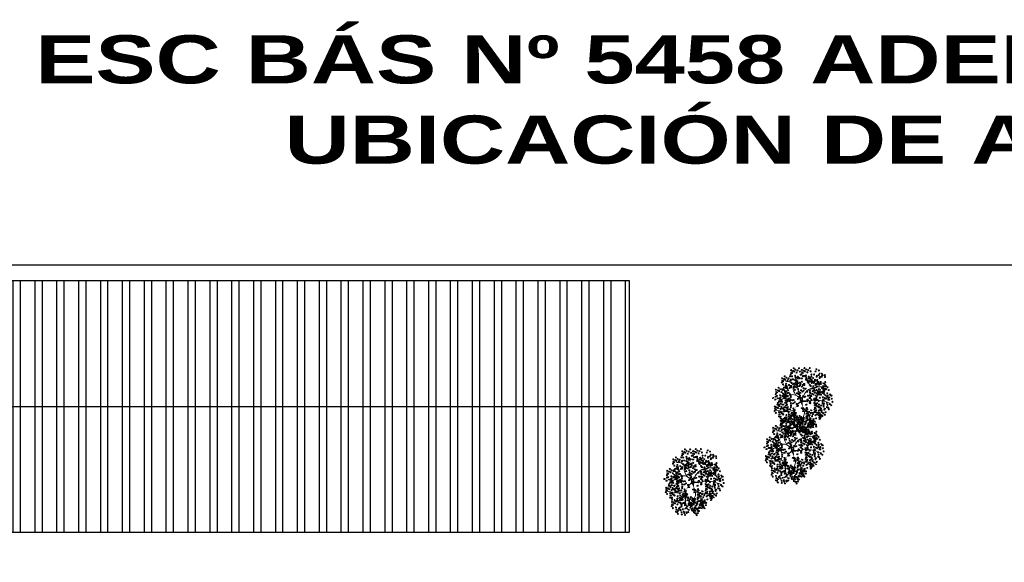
# Model space of a CAD drawing. Header units: millimetres. Extents: x 215 to 2570, y 414 to 504.
# Tile 11 of 15: x 2279 to 2320, y 477 to 500. Entities that reach past the tile are written whole.
import ezdxf

# ---------------------------------------------------------------- set-up
doc = ezdxf.new("R2010")
doc.units = ezdxf.units.MM
doc.linetypes.add('ACAD_ISO04W100', pattern=[30, 24, -3, 0, -3])
doc.layers.add('01 - Vegetación', color=3, linetype='Continuous', lineweight=0)
doc.layers.add('Cotas', color=3, linetype='Continuous')
doc.layers.add('PAREDE', color=6, linetype='Continuous')
doc.styles.add('REGUA60', font='cityb___.ttf', dxfattribs={"width": 1.4})

# ---------------------------------------------------------------- blocks, each defined once
blk = doc.blocks.new('17')
at = {"layer": '01 - Vegetación'}
for points in [[(4495.84, 1680.23, 1.33, 0.0221, 0.199177), (4489.97, 1684.48, 0.0221, 0.0221, 1.224983)], [(4496.02, 1679.76, 1.77, 0.0221, 0), (4491.39, 1678.53, 0.0221, 0.0221, 0)], [(4496.02, 1679.66, 1.77, 0.0221, 0), (4500.28, 1678.15, 0.0221, 0.0221, 0)], [(4496.4, 1679.85, 1.77, 0.0221, 0.074947), (4496.4, 1672.95, 0.0221, 0.0221, 0.762797)], [(4496.02, 1680.23, 1.33, 0.0221, 0.286986), (4500.47, 1683.82, 0.0221, 0.0221, -1.494927)], [(4497.07, 1679.43, 0.133, 0.0221, 0.381476), (4512.91, 1682.47, 0.0221, 0.0221, -1.841687)]]:
    blk.add_lwpolyline(points, format="xyseb", dxfattribs=at)
for points in [[(4487.73, 1684.98), (4483.44, 1688.25), (4481.42, 1694.81)], [(4490, 1684.47), (4488.83, 1687.51), (4489.5, 1699.09)], [(4497.83, 1680.19), (4501.11, 1685.48), (4497.33, 1694.81)], [(4500.47, 1683.82), (4506.92, 1685.99), (4511.46, 1683.47), (4515.25, 1682.46)], [(4508.5, 1685.98), (4510.45, 1688), (4511.21, 1691.78)], [(4490, 1684.47), (4482.94, 1685.23), (4475.36, 1683.47)], [(4491.39, 1678.53), (4489.02, 1677.58), (4485.46, 1677.92), (4475.87, 1685.99)], [(4497.07, 1679.43), (4503.89, 1675.65), (4507.17, 1660.78)], [(4488.74, 1675.4), (4484.7, 1673.64), (4475.11, 1676.16)], [(4491.39, 1678.53), (4489, 1675.9), (4487.73, 1665.57)], [(4496.57, 1678.43), (4497.07, 1670.86), (4505.15, 1665.32)], [(4497.07, 1670.11), (4496.82, 1665.57), (4494.55, 1658.01)]]:
    blk.add_spline(points, degree=3, dxfattribs=at)
blk = doc.blocks.new('16')
at = {"layer": '01 - Vegetación'}
h = blk.add_hatch(color=40, dxfattribs=at)
h.set_gradient(color1=(255, 191, 0), color2=(223, 255, 127), rotation=180, centered=1, tint=1, name='INVSPHERICAL')
edge = h.paths.add_edge_path()
edge.add_ellipse((4538.847, 1678.642), major_axis=(-0.0033, 0.0777), ratio=0.578492, start_angle=0, end_angle=360, ccw=False)
edge = h.paths.add_edge_path()
edge.add_ellipse((4538.961, 1678.487), major_axis=(-0.0349, 0.0695), ratio=0.578492, start_angle=0, end_angle=360, ccw=False)
edge = h.paths.add_edge_path()
edge.add_ellipse((4538.69, 1678.926), major_axis=(-0.0594, 0.0503), ratio=0.578492, start_angle=0, end_angle=360, ccw=False)
edge = h.paths.add_edge_path()
edge.add_ellipse((4538.676, 1678.266), major_axis=(-0.0033, 0.0777), ratio=0.578492, start_angle=0, end_angle=360, ccw=False)
edge = h.paths.add_edge_path()
edge.add_ellipse((4541.23, 1679.281), major_axis=(0.0274, 0.0728), ratio=0.578492, start_angle=0, end_angle=360, ccw=False)
edge = h.paths.add_edge_path()
edge.add_ellipse((4540.829, 1679.36), major_axis=(-0.0349, 0.0695), ratio=0.578492, start_angle=0, end_angle=360, ccw=False)
edge = h.paths.add_edge_path()
edge.add_ellipse((4541.174, 1679.607), major_axis=(-0.0349, 0.0695), ratio=0.578492, start_angle=0, end_angle=360, ccw=False)
edge = h.paths.add_edge_path()
edge.add_ellipse((4541.072, 1679.421), major_axis=(0.0274, 0.0728), ratio=0.578492, start_angle=0, end_angle=360, ccw=False)
edge = h.paths.add_edge_path()
edge.add_ellipse((4540.113, 1679.632), major_axis=(-0.0349, 0.0695), ratio=0.578492, start_angle=0, end_angle=360, ccw=False)
edge = h.paths.add_edge_path()
edge.add_ellipse((4540.279, 1679.843), major_axis=(-0.0349, 0.0695), ratio=0.578492, start_angle=0, end_angle=360, ccw=False)
edge = h.paths.add_edge_path()
edge.add_ellipse((4540.165, 1679.999), major_axis=(-0.0033, 0.0777), ratio=0.578492, start_angle=0, end_angle=360, ccw=False)
edge = h.paths.add_edge_path()
edge.add_ellipse((4540.499, 1679.956), major_axis=(-0.0033, 0.0777), ratio=0.578492, start_angle=0, end_angle=360, ccw=False)
edge = h.paths.add_edge_path()
edge.add_ellipse((4540.629, 1679.513), major_axis=(-0.0594, 0.0503), ratio=0.578492, start_angle=0, end_angle=360, ccw=False)
edge = h.paths.add_edge_path()
edge.add_ellipse((4540.551, 1680.278), major_axis=(0.0274, 0.0728), ratio=0.578492, start_angle=0, end_angle=360, ccw=False)
edge = h.paths.add_edge_path()
edge.add_ellipse((4539.201, 1679.744), major_axis=(-0.0033, 0.0777), ratio=0.578492, start_angle=0, end_angle=360, ccw=False)
edge = h.paths.add_edge_path()
edge.add_ellipse((4539.14, 1679.893), major_axis=(0.0274, 0.0728), ratio=0.578492, start_angle=0, end_angle=360, ccw=False)
edge = h.paths.add_edge_path()
edge.add_ellipse((4539.208, 1680.126), major_axis=(-0.0033, 0.0777), ratio=0.578492, start_angle=0, end_angle=360, ccw=False)
edge = h.paths.add_edge_path()
edge.add_ellipse((4538.979, 1680.681), major_axis=(-0.0594, 0.0503), ratio=0.578492, start_angle=0, end_angle=360, ccw=False)
edge = h.paths.add_edge_path()
edge.add_ellipse((4538.577, 1680.728), major_axis=(-0.0033, 0.0777), ratio=0.578492, start_angle=0, end_angle=360, ccw=False)
edge = h.paths.add_edge_path()
edge.add_ellipse((4538.926, 1680.033), major_axis=(0.0274, 0.0728), ratio=0.578492, start_angle=0, end_angle=360, ccw=False)
edge = h.paths.add_edge_path()
edge.add_ellipse((4538.95, 1679.842), major_axis=(0.0274, 0.0728), ratio=0.578492, start_angle=0, end_angle=360, ccw=False)
edge = h.paths.add_edge_path()
edge.add_ellipse((4538.621, 1680.191), major_axis=(-0.0349, 0.0695), ratio=0.578492, start_angle=0, end_angle=360, ccw=False)
edge = h.paths.add_edge_path()
edge.add_ellipse((4538.328, 1680.411), major_axis=(0.0274, 0.0728), ratio=0.578492, start_angle=0, end_angle=360, ccw=False)
edge = h.paths.add_edge_path()
edge.add_ellipse((4538.283, 1680.138), major_axis=(-0.0594, 0.0503), ratio=0.578492, start_angle=0, end_angle=360, ccw=False)
edge = h.paths.add_edge_path()
edge.add_ellipse((4538.32, 1679.993), major_axis=(-0.0594, 0.0503), ratio=0.578492, start_angle=0, end_angle=360, ccw=False)
edge = h.paths.add_edge_path()
edge.add_ellipse((4538.755, 1680.687), major_axis=(-0.0033, 0.0777), ratio=0.578492, start_angle=0, end_angle=360, ccw=False)
edge = h.paths.add_edge_path()
edge.add_ellipse((4538.834, 1681.261), major_axis=(-0.0349, 0.0695), ratio=0.578492, start_angle=0, end_angle=360, ccw=False)
edge = h.paths.add_edge_path()
edge.add_ellipse((4539.054, 1681.374), major_axis=(-0.0033, 0.0777), ratio=0.578492, start_angle=0, end_angle=360, ccw=False)
edge = h.paths.add_edge_path()
edge.add_ellipse((4539.147, 1681.076), major_axis=(-0.0594, 0.0503), ratio=0.578492, start_angle=0, end_angle=360, ccw=False)
edge = h.paths.add_edge_path()
edge.add_ellipse((4539.52, 1680.541), major_axis=(-0.0033, 0.0777), ratio=0.578492, start_angle=0, end_angle=360, ccw=False)
edge = h.paths.add_edge_path()
edge.add_ellipse((4539.459, 1680.689), major_axis=(0.0274, 0.0728), ratio=0.578492, start_angle=0, end_angle=360, ccw=False)
edge = h.paths.add_edge_path()
edge.add_ellipse((4539.527, 1680.923), major_axis=(-0.0033, 0.0777), ratio=0.578492, start_angle=0, end_angle=360, ccw=False)
edge = h.paths.add_edge_path()
edge.add_ellipse((4539.265, 1681.244), major_axis=(0.0274, 0.0728), ratio=0.578492, start_angle=0, end_angle=360, ccw=False)
edge = h.paths.add_edge_path()
edge.add_ellipse((4539.188, 1677.478), major_axis=(-0.0594, 0.0503), ratio=0.578492, start_angle=0, end_angle=360, ccw=False)
edge = h.paths.add_edge_path()
edge.add_ellipse((4539.473, 1678.19), major_axis=(0.0274, 0.0728), ratio=0.578492, start_angle=0, end_angle=360, ccw=False)
edge = h.paths.add_edge_path()
edge.add_ellipse((4540.696, 1678.325), major_axis=(0.0274, 0.0728), ratio=0.578492, start_angle=0, end_angle=360, ccw=False)
edge = h.paths.add_edge_path()
edge.add_ellipse((4540.33, 1678.305), major_axis=(-0.0033, 0.0777), ratio=0.578492, start_angle=0, end_angle=360, ccw=False)
edge = h.paths.add_edge_path()
edge.add_ellipse((4540.174, 1678.307), major_axis=(-0.0033, 0.0777), ratio=0.578492, start_angle=0, end_angle=360, ccw=False)
edge = h.paths.add_edge_path()
edge.add_ellipse((4540.488, 1677.717), major_axis=(-0.0594, 0.0503), ratio=0.578492, start_angle=0, end_angle=360, ccw=False)
edge = h.paths.add_edge_path()
edge.add_ellipse((4540.676, 1677.675), major_axis=(-0.0594, 0.0503), ratio=0.578492, start_angle=0, end_angle=360, ccw=False)
edge = h.paths.add_edge_path()
edge.add_ellipse((4539.469, 1677.341), major_axis=(-0.0033, 0.0777), ratio=0.578492, start_angle=0, end_angle=360, ccw=False)
edge = h.paths.add_edge_path()
edge.add_ellipse((4539.773, 1677.406), major_axis=(-0.0594, 0.0503), ratio=0.578492, start_angle=0, end_angle=360, ccw=False)
edge = h.paths.add_edge_path()
edge.add_ellipse((4539.631, 1677.23), major_axis=(-0.0349, 0.0695), ratio=0.578492, start_angle=0, end_angle=360, ccw=False)
edge = h.paths.add_edge_path()
edge.add_ellipse((4539.445, 1677.695), major_axis=(-0.0594, 0.0503), ratio=0.578492, start_angle=0, end_angle=360, ccw=False)
edge = h.paths.add_edge_path()
edge.add_ellipse((4542.676, 1679.136), major_axis=(-0.0033, 0.0777), ratio=0.578492, start_angle=0, end_angle=360, ccw=False)
edge = h.paths.add_edge_path()
edge.add_ellipse((4542.661, 1679.428), major_axis=(-0.0033, 0.0777), ratio=0.578492, start_angle=0, end_angle=360, ccw=False)
edge = h.paths.add_edge_path()
edge.add_ellipse((4542.742, 1679.554), major_axis=(-0.0033, 0.0777), ratio=0.578492, start_angle=0, end_angle=360, ccw=False)
edge = h.paths.add_edge_path()
edge.add_ellipse((4542.776, 1679.728), major_axis=(-0.0349, 0.0695), ratio=0.578492, start_angle=0, end_angle=360, ccw=False)
edge = h.paths.add_edge_path()
edge.add_ellipse((4542.477, 1679.745), major_axis=(0.0274, 0.0728), ratio=0.578492, start_angle=0, end_angle=360, ccw=False)
edge = h.paths.add_edge_path()
edge.add_ellipse((4542.578, 1680.02), major_axis=(0.0274, 0.0728), ratio=0.578492, start_angle=0, end_angle=360, ccw=False)
edge = h.paths.add_edge_path()
edge.add_ellipse((4542.466, 1680.268), major_axis=(-0.0349, 0.0695), ratio=0.578492, start_angle=0, end_angle=360, ccw=False)
edge = h.paths.add_edge_path()
edge.add_ellipse((4542.632, 1680.479), major_axis=(-0.0349, 0.0695), ratio=0.578492, start_angle=0, end_angle=360, ccw=False)
edge = h.paths.add_edge_path()
edge.add_ellipse((4542.359, 1679.577), major_axis=(-0.0594, 0.0503), ratio=0.578492, start_angle=0, end_angle=360, ccw=False)
edge = h.paths.add_edge_path()
edge.add_ellipse((4542.171, 1679.619), major_axis=(-0.0594, 0.0503), ratio=0.578492, start_angle=0, end_angle=360, ccw=False)
edge = h.paths.add_edge_path()
edge.add_ellipse((4542.246, 1679.328), major_axis=(-0.0594, 0.0503), ratio=0.578492, start_angle=0, end_angle=360, ccw=False)
edge = h.paths.add_edge_path()
edge.add_ellipse((4542.369, 1678.498), major_axis=(0.0274, 0.0728), ratio=0.578492, start_angle=0, end_angle=360, ccw=False)
edge = h.paths.add_edge_path()
edge.add_ellipse((4542.902, 1678.749), major_axis=(-0.0349, 0.0695), ratio=0.578492, start_angle=0, end_angle=360, ccw=False)
edge = h.paths.add_edge_path()
edge.add_ellipse((4542.925, 1678.897), major_axis=(-0.0349, 0.0695), ratio=0.578492, start_angle=0, end_angle=360, ccw=False)
edge = h.paths.add_edge_path()
edge.add_ellipse((4542.628, 1678.671), major_axis=(-0.0033, 0.0777), ratio=0.578492, start_angle=0, end_angle=360, ccw=False)
edge = h.paths.add_edge_path()
edge.add_ellipse((4542.11, 1678.896), major_axis=(-0.0349, 0.0695), ratio=0.578492, start_angle=0, end_angle=360, ccw=False)
edge = h.paths.add_edge_path()
edge.add_ellipse((4542.34, 1678.18), major_axis=(-0.0349, 0.0695), ratio=0.578492, start_angle=0, end_angle=360, ccw=False)
edge = h.paths.add_edge_path()
edge.add_ellipse((4538.137, 1679.191), major_axis=(-0.0349, 0.0695), ratio=0.578492, start_angle=0, end_angle=360, ccw=False)
edge = h.paths.add_edge_path()
edge.add_ellipse((4538.099, 1678.758), major_axis=(-0.0594, 0.0503), ratio=0.578492, start_angle=0, end_angle=360, ccw=False)
edge = h.paths.add_edge_path()
edge.add_ellipse((4537.796, 1678.552), major_axis=(0.0274, 0.0728), ratio=0.578492, start_angle=0, end_angle=360, ccw=False)
edge = h.paths.add_edge_path()
edge.add_ellipse((4537.776, 1678.277), major_axis=(-0.0033, 0.0777), ratio=0.578492, start_angle=0, end_angle=360, ccw=False)
edge = h.paths.add_edge_path()
edge.add_ellipse((4539.181, 1678.6), major_axis=(-0.0033, 0.0777), ratio=0.578492, start_angle=0, end_angle=360, ccw=False)
edge = h.paths.add_edge_path()
edge.add_ellipse((4538.502, 1678.968), major_axis=(-0.0594, 0.0503), ratio=0.578492, start_angle=0, end_angle=360, ccw=False)
edge = h.paths.add_edge_path()
edge.add_ellipse((4538.615, 1679.216), major_axis=(-0.0594, 0.0503), ratio=0.578492, start_angle=0, end_angle=360, ccw=False)
edge = h.paths.add_edge_path()
edge.add_ellipse((4538.188, 1679.557), major_axis=(-0.0033, 0.0777), ratio=0.578492, start_angle=0, end_angle=360, ccw=False)
edge = h.paths.add_edge_path()
edge.add_ellipse((4538.203, 1679.265), major_axis=(-0.0033, 0.0777), ratio=0.578492, start_angle=0, end_angle=360, ccw=False)
edge = h.paths.add_edge_path()
edge.add_ellipse((4538.285, 1679.391), major_axis=(-0.0033, 0.0777), ratio=0.578492, start_angle=0, end_angle=360, ccw=False)
edge = h.paths.add_edge_path()
edge.add_ellipse((4538.856, 1679.647), major_axis=(-0.0349, 0.0695), ratio=0.578492, start_angle=0, end_angle=360, ccw=False)
edge = h.paths.add_edge_path()
edge.add_ellipse((4538.272, 1678.751), major_axis=(0.0274, 0.0728), ratio=0.578492, start_angle=0, end_angle=360, ccw=False)
edge = h.paths.add_edge_path()
edge.add_ellipse((4540.863, 1678.985), major_axis=(0.0274, 0.0728), ratio=0.578492, start_angle=0, end_angle=360, ccw=False)
edge = h.paths.add_edge_path()
edge.add_ellipse((4540.823, 1678.811), major_axis=(-0.0349, 0.0695), ratio=0.578492, start_angle=0, end_angle=360, ccw=False)
edge = h.paths.add_edge_path()
edge.add_ellipse((4541.446, 1678.949), major_axis=(-0.0349, 0.0695), ratio=0.578492, start_angle=0, end_angle=360, ccw=False)
edge = h.paths.add_edge_path()
edge.add_ellipse((4540.434, 1680.393), major_axis=(-0.0033, 0.0777), ratio=0.578492, start_angle=0, end_angle=360, ccw=False)
edge = h.paths.add_edge_path()
edge.add_ellipse((4540.419, 1680.685), major_axis=(-0.0033, 0.0777), ratio=0.578492, start_angle=0, end_angle=360, ccw=False)
edge = h.paths.add_edge_path()
edge.add_ellipse((4539.773, 1680.547), major_axis=(-0.0349, 0.0695), ratio=0.578492, start_angle=0, end_angle=360, ccw=False)
edge = h.paths.add_edge_path()
edge.add_ellipse((4539.782, 1680.87), major_axis=(-0.0349, 0.0695), ratio=0.578492, start_angle=0, end_angle=360, ccw=False)
edge = h.paths.add_edge_path()
edge.add_ellipse((4539.668, 1681.126), major_axis=(0.0274, 0.0728), ratio=0.578492, start_angle=0, end_angle=360, ccw=False)
edge = h.paths.add_edge_path()
edge.add_ellipse((4540.336, 1681.276), major_axis=(0.0274, 0.0728), ratio=0.578492, start_angle=0, end_angle=360, ccw=False)
edge = h.paths.add_edge_path()
edge.add_ellipse((4540.381, 1681.413), major_axis=(-0.0349, 0.0695), ratio=0.578492, start_angle=0, end_angle=360, ccw=False)
edge = h.paths.add_edge_path()
edge.add_ellipse((4540.225, 1681.525), major_axis=(-0.0349, 0.0695), ratio=0.578492, start_angle=0, end_angle=360, ccw=False)
edge = h.paths.add_edge_path()
edge.add_ellipse((4540.009, 1681.424), major_axis=(-0.0033, 0.0777), ratio=0.578492, start_angle=0, end_angle=360, ccw=False)
edge = h.paths.add_edge_path()
edge.add_ellipse((4540.106, 1681.258), major_axis=(-0.0033, 0.0777), ratio=0.578492, start_angle=0, end_angle=360, ccw=False)
edge = h.paths.add_edge_path()
edge.add_ellipse((4540.036, 1680.989), major_axis=(-0.0594, 0.0503), ratio=0.578492, start_angle=0, end_angle=360, ccw=False)
edge = h.paths.add_edge_path()
edge.add_ellipse((4539.967, 1680.73), major_axis=(-0.0594, 0.0503), ratio=0.578492, start_angle=0, end_angle=360, ccw=False)
edge = h.paths.add_edge_path()
edge.add_ellipse((4541.92, 1680.217), major_axis=(-0.0033, 0.0777), ratio=0.578492, start_angle=0, end_angle=360, ccw=False)
edge = h.paths.add_edge_path()
edge.add_ellipse((4541.222, 1680.466), major_axis=(-0.0349, 0.0695), ratio=0.578492, start_angle=0, end_angle=360, ccw=False)
edge = h.paths.add_edge_path()
edge.add_ellipse((4541.387, 1680.676), major_axis=(-0.0349, 0.0695), ratio=0.578492, start_angle=0, end_angle=360, ccw=False)
edge = h.paths.add_edge_path()
edge.add_ellipse((4541.251, 1680.784), major_axis=(0.0274, 0.0728), ratio=0.578492, start_angle=0, end_angle=360, ccw=False)
edge = h.paths.add_edge_path()
edge.add_ellipse((4541.818, 1680.659), major_axis=(0.0274, 0.0728), ratio=0.578492, start_angle=0, end_angle=360, ccw=False)
edge = h.paths.add_edge_path()
edge.add_ellipse((4541.942, 1680.743), major_axis=(0.0274, 0.0728), ratio=0.578492, start_angle=0, end_angle=360, ccw=False)
edge = h.paths.add_edge_path()
edge.add_ellipse((4541.762, 1680.886), major_axis=(-0.0349, 0.0695), ratio=0.578492, start_angle=0, end_angle=360, ccw=False)
edge = h.paths.add_edge_path()
edge.add_ellipse((4541.592, 1681.082), major_axis=(-0.0033, 0.0777), ratio=0.578492, start_angle=0, end_angle=360, ccw=False)
edge = h.paths.add_edge_path()
edge.add_ellipse((4541.511, 1680.956), major_axis=(-0.0033, 0.0777), ratio=0.578492, start_angle=0, end_angle=360, ccw=False)
edge = h.paths.add_edge_path()
edge.add_ellipse((4541.775, 1680.201), major_axis=(-0.0594, 0.0503), ratio=0.578492, start_angle=0, end_angle=360, ccw=False)
edge = h.paths.add_edge_path()
edge.add_ellipse((4541.737, 1680.346), major_axis=(-0.0594, 0.0503), ratio=0.578492, start_angle=0, end_angle=360, ccw=False)
edge = h.paths.add_edge_path()
edge.add_ellipse((4541.843, 1679.118), major_axis=(-0.0594, 0.0503), ratio=0.578492, start_angle=0, end_angle=360, ccw=False)
edge = h.paths.add_edge_path()
edge.add_ellipse((4541.881, 1679.551), major_axis=(-0.0349, 0.0695), ratio=0.578492, start_angle=0, end_angle=360, ccw=False)
edge = h.paths.add_edge_path()
edge.add_ellipse((4542.015, 1679.29), major_axis=(-0.0349, 0.0695), ratio=0.578492, start_angle=0, end_angle=360, ccw=False)
edge = h.paths.add_edge_path()
edge.add_ellipse((4541.91, 1679.869), major_axis=(0.0274, 0.0728), ratio=0.578492, start_angle=0, end_angle=360, ccw=False)
edge = h.paths.add_edge_path()
edge.add_ellipse((4541.769, 1679.666), major_axis=(-0.0033, 0.0777), ratio=0.578492, start_angle=0, end_angle=360, ccw=False)
edge = h.paths.add_edge_path()
edge.add_ellipse((4539.676, 1679.115), major_axis=(-0.0033, 0.0777), ratio=0.578492, start_angle=0, end_angle=360, ccw=False)
edge = h.paths.add_edge_path()
edge.add_ellipse((4539.594, 1678.989), major_axis=(-0.0033, 0.0777), ratio=0.578492, start_angle=0, end_angle=360, ccw=False)
edge = h.paths.add_edge_path()
edge.add_ellipse((4539.898, 1679.531), major_axis=(-0.0033, 0.0777), ratio=0.578492, start_angle=0, end_angle=360, ccw=False)
edge = h.paths.add_edge_path()
edge.add_ellipse((4539.697, 1678.641), major_axis=(-0.0349, 0.0695), ratio=0.578492, start_angle=0, end_angle=360, ccw=False)
edge = h.paths.add_edge_path()
edge.add_ellipse((4539.398, 1678.691), major_axis=(-0.0349, 0.0695), ratio=0.578492, start_angle=0, end_angle=360, ccw=False)
edge = h.paths.add_edge_path()
edge.add_ellipse((4539.555, 1678.579), major_axis=(-0.0349, 0.0695), ratio=0.578492, start_angle=0, end_angle=360, ccw=False)
edge = h.paths.add_edge_path()
edge.add_ellipse((4540.714, 1679.167), major_axis=(0.0274, 0.0728), ratio=0.578492, start_angle=0, end_angle=360, ccw=False)
edge = h.paths.add_edge_path()
edge.add_ellipse((4540.549, 1681.79), major_axis=(-0.0349, 0.0695), ratio=0.578492, start_angle=0, end_angle=360, ccw=False)
edge = h.paths.add_edge_path()
edge.add_ellipse((4540.715, 1682.001), major_axis=(-0.0349, 0.0695), ratio=0.578492, start_angle=0, end_angle=360, ccw=False)
edge = h.paths.add_edge_path()
edge.add_ellipse((4540.848, 1681.741), major_axis=(-0.0349, 0.0695), ratio=0.578492, start_angle=0, end_angle=360, ccw=False)
edge = h.paths.add_edge_path()
edge.add_ellipse((4540.661, 1681.542), major_axis=(0.0274, 0.0728), ratio=0.578492, start_angle=0, end_angle=360, ccw=False)
edge = h.paths.add_edge_path()
edge.add_ellipse((4540.684, 1681.351), major_axis=(0.0274, 0.0728), ratio=0.578492, start_angle=0, end_angle=360, ccw=False)
edge = h.paths.add_edge_path()
edge.add_ellipse((4540.56, 1681.267), major_axis=(0.0274, 0.0728), ratio=0.578492, start_angle=0, end_angle=360, ccw=False)
edge = h.paths.add_edge_path()
edge.add_ellipse((4540.528, 1678.539), major_axis=(0.0274, 0.0728), ratio=0.578492, start_angle=0, end_angle=360, ccw=False)
edge = h.paths.add_edge_path()
edge.add_ellipse((4540.38, 1678.647), major_axis=(0.0274, 0.0728), ratio=0.578492, start_angle=0, end_angle=360, ccw=False)
edge = h.paths.add_edge_path()
edge.add_ellipse((4540.034, 1678.678), major_axis=(-0.0349, 0.0695), ratio=0.578492, start_angle=0, end_angle=360, ccw=False)
edge = h.paths.add_edge_path()
edge.add_ellipse((4540.944, 1678.493), major_axis=(0.0274, 0.0728), ratio=0.578492, start_angle=0, end_angle=360, ccw=False)
edge = h.paths.add_edge_path()
edge.add_ellipse((4541.625, 1678.77), major_axis=(-0.0349, 0.0695), ratio=0.578492, start_angle=0, end_angle=360, ccw=False)
edge = h.paths.add_edge_path()
edge.add_ellipse((4541.994, 1678.887), major_axis=(0.0274, 0.0728), ratio=0.578492, start_angle=0, end_angle=360, ccw=False)
edge = h.paths.add_edge_path()
edge.add_ellipse((4541.336, 1678.598), major_axis=(0.0274, 0.0728), ratio=0.578492, start_angle=0, end_angle=360, ccw=False)
edge = h.paths.add_edge_path()
edge.add_ellipse((4539.381, 1678.993), major_axis=(-0.0349, 0.0695), ratio=0.578492, start_angle=0, end_angle=360, ccw=False)
edge = h.paths.add_edge_path()
edge.add_ellipse((4540.938, 1681.079), major_axis=(-0.0033, 0.0777), ratio=0.578492, start_angle=0, end_angle=360, ccw=False)
edge = h.paths.add_edge_path()
edge.add_ellipse((4540.699, 1680.759), major_axis=(-0.0594, 0.0503), ratio=0.578492, start_angle=0, end_angle=360, ccw=False)
edge = h.paths.add_edge_path()
edge.add_ellipse((4540.908, 1680.857), major_axis=(-0.0349, 0.0695), ratio=0.578492, start_angle=0, end_angle=360, ccw=False)
edge = h.paths.add_edge_path()
edge.add_ellipse((4540.863, 1680.561), major_axis=(-0.0349, 0.0695), ratio=0.578492, start_angle=0, end_angle=360, ccw=False)
edge = h.paths.add_edge_path()
edge.add_ellipse((4540.564, 1680.61), major_axis=(-0.0349, 0.0695), ratio=0.578492, start_angle=0, end_angle=360, ccw=False)
edge = h.paths.add_edge_path()
edge.add_ellipse((4539.771, 1681.729), major_axis=(-0.0349, 0.0695), ratio=0.578492, start_angle=0, end_angle=360, ccw=False)
edge = h.paths.add_edge_path()
edge.add_ellipse((4540.968, 1678.302), major_axis=(0.0274, 0.0728), ratio=0.578492, start_angle=0, end_angle=360, ccw=False)
edge = h.paths.add_edge_path()
edge.add_ellipse((4541.908, 1678.227), major_axis=(-0.0033, 0.0777), ratio=0.578492, start_angle=0, end_angle=360, ccw=False)
edge = h.paths.add_edge_path()
edge.add_ellipse((4541.283, 1678.297), major_axis=(-0.0349, 0.0695), ratio=0.578492, start_angle=0, end_angle=360, ccw=False)
edge = h.paths.add_edge_path()
edge.add_ellipse((4541.463, 1678.333), major_axis=(-0.0349, 0.0695), ratio=0.578492, start_angle=0, end_angle=360, ccw=False)
edge = h.paths.add_edge_path()
edge.add_ellipse((4538.021, 1678.159), major_axis=(0.0274, 0.0728), ratio=0.578492, start_angle=0, end_angle=360, ccw=False)
edge = h.paths.add_edge_path()
edge.add_ellipse((4537.772, 1677.992), major_axis=(0.0274, 0.0728), ratio=0.578492, start_angle=0, end_angle=360, ccw=False)
edge = h.paths.add_edge_path()
edge.add_ellipse((4538.082, 1677.841), major_axis=(-0.0033, 0.0777), ratio=0.578492, start_angle=0, end_angle=360, ccw=False)
edge = h.paths.add_edge_path()
edge.add_ellipse((4538.572, 1677.966), major_axis=(-0.0349, 0.0695), ratio=0.578492, start_angle=0, end_angle=360, ccw=False)
edge = h.paths.add_edge_path()
edge.add_ellipse((4538.311, 1677.99), major_axis=(0.0274, 0.0728), ratio=0.578492, start_angle=0, end_angle=360, ccw=False)
edge = h.paths.add_edge_path()
edge.add_ellipse((4538.394, 1678.174), major_axis=(0.0274, 0.0728), ratio=0.578492, start_angle=0, end_angle=360, ccw=False)
edge = h.paths.add_edge_path()
edge.add_ellipse((4538.776, 1677.355), major_axis=(-0.0349, 0.0695), ratio=0.578492, start_angle=0, end_angle=360, ccw=False)
edge = h.paths.add_edge_path()
edge.add_ellipse((4538.597, 1677.319), major_axis=(-0.0349, 0.0695), ratio=0.578492, start_angle=0, end_angle=360, ccw=False)
edge = h.paths.add_edge_path()
edge.add_ellipse((4539.063, 1677.621), major_axis=(-0.0349, 0.0695), ratio=0.578492, start_angle=0, end_angle=360, ccw=False)
edge = h.paths.add_edge_path()
edge.add_ellipse((4539.033, 1676.828), major_axis=(0.0274, 0.0728), ratio=0.578492, start_angle=0, end_angle=360, ccw=False)
edge = h.paths.add_edge_path()
edge.add_ellipse((4539.009, 1677.162), major_axis=(0.0274, 0.0728), ratio=0.578492, start_angle=0, end_angle=360, ccw=False)
edge = h.paths.add_edge_path()
edge.add_ellipse((4538.885, 1677.078), major_axis=(0.0274, 0.0728), ratio=0.578492, start_angle=0, end_angle=360, ccw=False)
edge = h.paths.add_edge_path()
edge.add_ellipse((4539.054, 1677.298), major_axis=(-0.0349, 0.0695), ratio=0.578492, start_angle=0, end_angle=360, ccw=False)
edge = h.paths.add_edge_path()
edge.add_ellipse((4542.221, 1677.913), major_axis=(-0.0033, 0.0777), ratio=0.578492, start_angle=0, end_angle=360, ccw=False)
edge = h.paths.add_edge_path()
edge.add_ellipse((4542.451, 1677.771), major_axis=(-0.0349, 0.0695), ratio=0.578492, start_angle=0, end_angle=360, ccw=False)
edge = h.paths.add_edge_path()
edge.add_ellipse((4541.18, 1677.355), major_axis=(-0.0349, 0.0695), ratio=0.578492, start_angle=0, end_angle=360, ccw=False)
edge = h.paths.add_edge_path()
edge.add_ellipse((4541.671, 1678.102), major_axis=(-0.0033, 0.0777), ratio=0.578492, start_angle=0, end_angle=360, ccw=False)
edge = h.paths.add_edge_path()
edge.add_ellipse((4541.411, 1678.017), major_axis=(-0.0033, 0.0777), ratio=0.578492, start_angle=0, end_angle=360, ccw=False)
edge = h.paths.add_edge_path()
edge.add_ellipse((4542.075, 1677.637), major_axis=(-0.0594, 0.0503), ratio=0.578492, start_angle=0, end_angle=360, ccw=False)
edge = h.paths.add_edge_path()
edge.add_ellipse((4541.252, 1677.826), major_axis=(-0.0349, 0.0695), ratio=0.578492, start_angle=0, end_angle=360, ccw=False)
edge = h.paths.add_edge_path()
edge.add_ellipse((4541.596, 1676.853), major_axis=(-0.0033, 0.0777), ratio=0.578492, start_angle=0, end_angle=360, ccw=False)
edge = h.paths.add_edge_path()
edge.add_ellipse((4541.655, 1677.018), major_axis=(-0.0033, 0.0777), ratio=0.578492, start_angle=0, end_angle=360, ccw=False)
edge = h.paths.add_edge_path()
edge.add_ellipse((4542.033, 1677.371), major_axis=(-0.0349, 0.0695), ratio=0.578492, start_angle=0, end_angle=360, ccw=False)
edge = h.paths.add_edge_path()
edge.add_ellipse((4542.19, 1677.259), major_axis=(-0.0349, 0.0695), ratio=0.578492, start_angle=0, end_angle=360, ccw=False)
edge = h.paths.add_edge_path()
edge.add_ellipse((4542.168, 1676.931), major_axis=(0.0274, 0.0728), ratio=0.578492, start_angle=0, end_angle=360, ccw=False)
edge = h.paths.add_edge_path()
edge.add_ellipse((4542.176, 1677.433), major_axis=(-0.0349, 0.0695), ratio=0.578492, start_angle=0, end_angle=360, ccw=False)
edge = h.paths.add_edge_path()
edge.add_ellipse((4541.313, 1677.094), major_axis=(-0.0349, 0.0695), ratio=0.578492, start_angle=0, end_angle=360, ccw=False)
edge = h.paths.add_edge_path()
edge.add_ellipse((4541.359, 1677.391), major_axis=(-0.0349, 0.0695), ratio=0.578492, start_angle=0, end_angle=360, ccw=False)
edge = h.paths.add_edge_path()
edge.add_ellipse((4540.019, 1676.943), major_axis=(-0.0349, 0.0695), ratio=0.578492, start_angle=0, end_angle=360, ccw=False)
edge = h.paths.add_edge_path()
edge.add_ellipse((4539.641, 1676.826), major_axis=(0.0274, 0.0728), ratio=0.578492, start_angle=0, end_angle=360, ccw=False)
edge = h.paths.add_edge_path()
edge.add_ellipse((4539.262, 1676.754), major_axis=(-0.0594, 0.0503), ratio=0.578492, start_angle=0, end_angle=360, ccw=False)
edge = h.paths.add_edge_path()
edge.add_ellipse((4539.45, 1677.146), major_axis=(-0.0594, 0.0503), ratio=0.578492, start_angle=0, end_angle=360, ccw=False)
at = {"layer": '01 - Vegetación', "extrusion": (0, 0, -1)}
for centre, major_axis in [((4539.771, 1681.729), (-0.0349, 0.0695)), ((4540.225, 1681.525), (-0.0349, 0.0695)), ((4540.549, 1681.79), (-0.0349, 0.0695)), ((4540.715, 1682.001), (-0.0349, 0.0695)), ((4540.848, 1681.741), (-0.0349, 0.0695)), ((4538.577, 1680.728), (-0.0033, 0.0777)), ((4538.755, 1680.687), (-0.0033, 0.0777)), ((4538.834, 1681.261), (-0.0349, 0.0695)), ((4539.054, 1681.374), (-0.0033, 0.0777)), ((4539.52, 1680.541), (-0.0033, 0.0777)), ((4539.527, 1680.923), (-0.0033, 0.0777)), ((4539.773, 1680.547), (-0.0349, 0.0695)), ((4539.782, 1680.87), (-0.0349, 0.0695)), ((4540.009, 1681.424), (-0.0033, 0.0777)), ((4540.106, 1681.258), (-0.0033, 0.0777)), ((4540.381, 1681.413), (-0.0349, 0.0695)), ((4540.419, 1680.685), (-0.0033, 0.0777)), ((4540.564, 1680.61), (-0.0349, 0.0695)), ((4540.863, 1680.561), (-0.0349, 0.0695)), ((4540.908, 1680.857), (-0.0349, 0.0695)), ((4540.938, 1681.079), (-0.0033, 0.0777)), ((4541.387, 1680.676), (-0.0349, 0.0695)), ((4541.511, 1680.956), (-0.0033, 0.0777)), ((4541.592, 1681.082), (-0.0033, 0.0777)), ((4541.762, 1680.886), (-0.0349, 0.0695)), ((4538.188, 1679.557), (-0.0033, 0.0777)), ((4538.621, 1680.191), (-0.0349, 0.0695)), ((4538.856, 1679.647), (-0.0349, 0.0695)), ((4539.201, 1679.744), (-0.0033, 0.0777)), ((4539.208, 1680.126), (-0.0033, 0.0777)), ((4539.898, 1679.531), (-0.0033, 0.0777)), ((4540.113, 1679.632), (-0.0349, 0.0695)), ((4540.165, 1679.999), (-0.0033, 0.0777)), ((4540.279, 1679.843), (-0.0349, 0.0695)), ((4540.434, 1680.393), (-0.0033, 0.0777)), ((4540.499, 1679.956), (-0.0033, 0.0777)), ((4541.174, 1679.607), (-0.0349, 0.0695)), ((4541.222, 1680.466), (-0.0349, 0.0695)), ((4541.769, 1679.666), (-0.0033, 0.0777)), ((4541.881, 1679.551), (-0.0349, 0.0695)), ((4541.92, 1680.217), (-0.0033, 0.0777)), ((4542.466, 1680.268), (-0.0349, 0.0695)), ((4542.632, 1680.479), (-0.0349, 0.0695)), ((4542.742, 1679.554), (-0.0033, 0.0777)), ((4542.776, 1679.728), (-0.0349, 0.0695)), ((4538.137, 1679.191), (-0.0349, 0.0695)), ((4538.203, 1679.265), (-0.0033, 0.0777)), ((4538.285, 1679.391), (-0.0033, 0.0777)), ((4538.847, 1678.642), (-0.0033, 0.0777)), ((4539.181, 1678.6), (-0.0033, 0.0777)), ((4539.381, 1678.993), (-0.0349, 0.0695)), ((4539.398, 1678.691), (-0.0349, 0.0695)), ((4539.555, 1678.579), (-0.0349, 0.0695)), ((4539.594, 1678.989), (-0.0033, 0.0777)), ((4539.676, 1679.115), (-0.0033, 0.0777)), ((4539.697, 1678.641), (-0.0349, 0.0695)), ((4540.034, 1678.678), (-0.0349, 0.0695)), ((4540.823, 1678.811), (-0.0349, 0.0695)), ((4540.829, 1679.36), (-0.0349, 0.0695)), ((4541.446, 1678.949), (-0.0349, 0.0695)), ((4541.625, 1678.77), (-0.0349, 0.0695)), ((4542.015, 1679.29), (-0.0349, 0.0695)), ((4542.11, 1678.896), (-0.0349, 0.0695)), ((4542.628, 1678.671), (-0.0033, 0.0777)), ((4542.661, 1679.428), (-0.0033, 0.0777)), ((4542.676, 1679.136), (-0.0033, 0.0777)), ((4542.902, 1678.749), (-0.0349, 0.0695)), ((4542.925, 1678.897), (-0.0349, 0.0695)), ((4537.776, 1678.277), (-0.0033, 0.0777)), ((4538.082, 1677.841), (-0.0033, 0.0777)), ((4538.572, 1677.966), (-0.0349, 0.0695)), ((4538.676, 1678.266), (-0.0033, 0.0777)), ((4538.961, 1678.487), (-0.0349, 0.0695)), ((4539.063, 1677.621), (-0.0349, 0.0695)), ((4540.174, 1678.307), (-0.0033, 0.0777)), ((4540.33, 1678.305), (-0.0033, 0.0777)), ((4541.252, 1677.826), (-0.0349, 0.0695)), ((4541.283, 1678.297), (-0.0349, 0.0695)), ((4541.411, 1678.017), (-0.0033, 0.0777)), ((4541.463, 1678.333), (-0.0349, 0.0695)), ((4541.671, 1678.102), (-0.0033, 0.0777)), ((4541.908, 1678.227), (-0.0033, 0.0777)), ((4542.221, 1677.913), (-0.0033, 0.0777)), ((4542.34, 1678.18), (-0.0349, 0.0695)), ((4542.451, 1677.771), (-0.0349, 0.0695)), ((4538.597, 1677.319), (-0.0349, 0.0695)), ((4538.776, 1677.355), (-0.0349, 0.0695)), ((4539.054, 1677.298), (-0.0349, 0.0695)), ((4539.469, 1677.341), (-0.0033, 0.0777)), ((4539.631, 1677.23), (-0.0349, 0.0695)), ((4540.019, 1676.943), (-0.0349, 0.0695)), ((4541.18, 1677.355), (-0.0349, 0.0695)), ((4541.313, 1677.094), (-0.0349, 0.0695)), ((4541.359, 1677.391), (-0.0349, 0.0695)), ((4541.596, 1676.853), (-0.0033, 0.0777)), ((4541.655, 1677.018), (-0.0033, 0.0777)), ((4542.033, 1677.371), (-0.0349, 0.0695)), ((4542.176, 1677.433), (-0.0349, 0.0695)), ((4542.19, 1677.259), (-0.0349, 0.0695))]:
    blk.add_ellipse(centre, major_axis=major_axis, ratio=0.578492, start_param=3.141593, end_param=9.424778, dxfattribs=at)
for centre, major_axis in [((4540.661, 1681.542), (0.0274, 0.0728)), ((4538.979, 1680.681), (-0.0594, 0.0503)), ((4539.147, 1681.076), (-0.0594, 0.0503)), ((4539.265, 1681.244), (0.0274, 0.0728)), ((4539.459, 1680.689), (0.0274, 0.0728)), ((4539.668, 1681.126), (0.0274, 0.0728)), ((4539.967, 1680.73), (-0.0594, 0.0503)), ((4540.036, 1680.989), (-0.0594, 0.0503)), ((4540.336, 1681.276), (0.0274, 0.0728)), ((4540.56, 1681.267), (0.0274, 0.0728)), ((4540.699, 1680.759), (-0.0594, 0.0503)), ((4540.684, 1681.351), (0.0274, 0.0728)), ((4541.251, 1680.784), (0.0274, 0.0728)), ((4541.818, 1680.659), (0.0274, 0.0728)), ((4541.942, 1680.743), (0.0274, 0.0728)), ((4538.283, 1680.138), (-0.0594, 0.0503)), ((4538.32, 1679.993), (-0.0594, 0.0503)), ((4538.328, 1680.411), (0.0274, 0.0728)), ((4538.926, 1680.033), (0.0274, 0.0728)), ((4538.95, 1679.842), (0.0274, 0.0728)), ((4539.14, 1679.893), (0.0274, 0.0728)), ((4540.551, 1680.278), (0.0274, 0.0728)), ((4540.629, 1679.513), (-0.0594, 0.0503)), ((4541.737, 1680.346), (-0.0594, 0.0503)), ((4541.775, 1680.201), (-0.0594, 0.0503)), ((4541.91, 1679.869), (0.0274, 0.0728)), ((4542.171, 1679.619), (-0.0594, 0.0503)), ((4542.359, 1679.577), (-0.0594, 0.0503)), ((4542.477, 1679.745), (0.0274, 0.0728)), ((4542.578, 1680.02), (0.0274, 0.0728)), ((4537.796, 1678.552), (0.0274, 0.0728)), ((4538.099, 1678.758), (-0.0594, 0.0503)), ((4538.272, 1678.751), (0.0274, 0.0728)), ((4538.502, 1678.968), (-0.0594, 0.0503)), ((4538.615, 1679.216), (-0.0594, 0.0503)), ((4538.69, 1678.926), (-0.0594, 0.0503)), ((4540.38, 1678.647), (0.0274, 0.0728)), ((4540.528, 1678.539), (0.0274, 0.0728)), ((4540.714, 1679.167), (0.0274, 0.0728)), ((4540.863, 1678.985), (0.0274, 0.0728)), ((4541.072, 1679.421), (0.0274, 0.0728)), ((4541.23, 1679.281), (0.0274, 0.0728)), ((4541.336, 1678.598), (0.0274, 0.0728)), ((4541.843, 1679.118), (-0.0594, 0.0503)), ((4541.994, 1678.887), (0.0274, 0.0728)), ((4542.246, 1679.328), (-0.0594, 0.0503)), ((4537.772, 1677.992), (0.0274, 0.0728)), ((4538.021, 1678.159), (0.0274, 0.0728)), ((4538.311, 1677.99), (0.0274, 0.0728)), ((4538.394, 1678.174), (0.0274, 0.0728)), ((4539.445, 1677.695), (-0.0594, 0.0503)), ((4539.473, 1678.19), (0.0274, 0.0728)), ((4540.488, 1677.717), (-0.0594, 0.0503)), ((4540.676, 1677.675), (-0.0594, 0.0503)), ((4540.696, 1678.325), (0.0274, 0.0728)), ((4540.944, 1678.493), (0.0274, 0.0728)), ((4540.968, 1678.302), (0.0274, 0.0728)), ((4542.075, 1677.637), (-0.0594, 0.0503)), ((4542.369, 1678.498), (0.0274, 0.0728)), ((4538.885, 1677.078), (0.0274, 0.0728)), ((4539.009, 1677.162), (0.0274, 0.0728)), ((4539.033, 1676.828), (0.0274, 0.0728)), ((4539.188, 1677.478), (-0.0594, 0.0503)), ((4539.262, 1676.754), (-0.0594, 0.0503)), ((4539.45, 1677.146), (-0.0594, 0.0503)), ((4539.641, 1676.826), (0.0274, 0.0728)), ((4539.773, 1677.406), (-0.0594, 0.0503)), ((4542.168, 1676.931), (0.0274, 0.0728))]:
    blk.add_ellipse(centre, major_axis=major_axis, ratio=0.578492, dxfattribs=at)
blk = doc.blocks.new('18')
at = {"color": 60}
for centre in [(4476.66, 1694.63), (4478.11, 1695.54), (4479.2, 1694.63), (4479.56, 1695.18), (4480.83, 1693.91), (4481.37, 1695.36), (4482.82, 1693.36), (4483.07, 1695.23), (4484.34, 1695.77), (4484.7, 1696.68), (4486.15, 1693.42), (4486.33, 1696.32), (4487.06, 1694.51), (4487.42, 1699.03), (4487.96, 1696.68), (4488.87, 1699.94), (4489.95, 1699.03), (4490.32, 1699.58), (4490.32, 1695.59), (4491.04, 1697.4), (4491.04, 1693.06), (4491.59, 1698.31), (4491.95, 1694.87), (4492.13, 1699.76), (4492.49, 1696.5), (4493.58, 1697.76), (4493.58, 1693.78), (4495.8, 1694.37), (4497.07, 1694.91), (4497.43, 1695.82), (4499.06, 1695.46), (4499.79, 1693.65), (4500.15, 1698.17), (4500.69, 1695.82), (4501.6, 1699.08), (4501.93, 1693.6), (4502.68, 1698.17), (4503.05, 1698.72), (4503.05, 1694.73), (4503.77, 1696.54), (4504.32, 1697.45), (4504.68, 1694.01), (4504.86, 1698.9), (4505.22, 1695.64), (4506.31, 1696.91), (4471.96, 1687.88), (4472.31, 1690.83), (4472.98, 1686.09), (4473.58, 1691.37), (4473.62, 1688.01), (4473.94, 1692.28), (4474.01, 1686.34), (4474.77, 1690.7), (4475.16, 1688.77), (4475.39, 1689.02), (4475.57, 1691.92), (4475.8, 1687.11), (4476.3, 1690.11), (4477.08, 1689.41), (4477.21, 1692.28), (4477.93, 1688.11), (4479.13, 1688.13), (4479.56, 1691.19), (4480.29, 1693), (4480.29, 1688.66), (4480.28, 1685.7), (4481.19, 1690.47), (4481.74, 1692.1), (4482.79, 1688), (4482.82, 1689.38), (4484.06, 1688.54), (4484.42, 1689.44), (4485.25, 1687.86), (4485.63, 1685.94), (4485.87, 1686.18), (4486.05, 1689.08), (4486.77, 1687.27), (4487.55, 1686.58), (4487.68, 1689.44), (4488.69, 1692.51), (4490.04, 1688.36), (4490.76, 1690.17), (4490.76, 1685.82), (4491.3, 1691.07), (4491.67, 1687.63), (4493.06, 1687.57), (4493.41, 1690.52), (4494.68, 1691.06), (4494.72, 1687.69), (4495.05, 1691.97), (4495.88, 1690.38), (4496.26, 1688.46), (4496.5, 1688.71), (4496.68, 1691.6), (4496.9, 1686.8), (4497.4, 1689.79), (4498.18, 1689.1), (4498.31, 1691.97), (4498.88, 1692.56), (4499.03, 1687.8), (4500.23, 1687.82), (4500.66, 1690.88), (4501.39, 1692.69), (4501.39, 1688.34), (4501.42, 1691.65), (4502.29, 1690.16), (4503.77, 1692.2), (4506.31, 1692.92), (4471.57, 1685.45), (4472.98, 1684.29), (4473.32, 1678.69), (4473.62, 1684.42), (4473.75, 1683.01), (4474.59, 1679.23), (4474.95, 1680.14), (4475.42, 1682.63), (4475.78, 1678.56), (4476.58, 1679.78), (4476.7, 1684.68), (4478.11, 1683.78), (4478.87, 1685.57), (4479, 1682.37), (4479.9, 1682.75), (4480.73, 1678.88), (4481.08, 1681.83), (4481.18, 1682.24), (4482.35, 1682.38), (4482.39, 1679.01), (4482.43, 1685.04), (4482.71, 1683.28), (4483.54, 1681.7), (4483.93, 1679.78), (4484.1, 1685.17), (4484.16, 1680.02), (4484.34, 1682.92), (4485.07, 1681.11), (4486.27, 1684.27), (4488.4, 1685.28), (4489.6, 1685.3), (4472.96, 1675.74), (4474.63, 1675.87), (4476.17, 1676.64), (4476.4, 1676.88), (4477.3, 1672.25), (4477.31, 1677.97), (4478.56, 1672.79), (4478.93, 1673.7), (4479.76, 1672.11), (4480.56, 1673.33), (4481.28, 1671.52), (4481.65, 1676.05), (4482.06, 1670.83), (4482.19, 1673.7)]:
    blk.add_circle(centre, 0.405, dxfattribs=at)
at = {"color": 62}
for centre in [(4508.79, 1693.6), (4510.24, 1694.51), (4511.33, 1693.6), (4511.69, 1694.15), (4513.51, 1694.33), (4504.45, 1689.8), (4505.71, 1690.35), (4506.08, 1691.25), (4507.53, 1687.99), (4507.71, 1690.89), (4508.43, 1689.08), (4509.34, 1691.25), (4510.06, 1687.09), (4511.69, 1690.16), (4512.42, 1691.97), (4512.42, 1687.63), (4512.96, 1692.88), (4513.33, 1689.44), (4513.87, 1691.07), (4514.96, 1692.34), (4514.96, 1688.35), (4475.75, 1680.49), (4477.2, 1681.39), (4478.29, 1680.49), (4478.65, 1681.03), (4479.37, 1678.86), (4479.92, 1679.76), (4480.46, 1681.21), (4481.91, 1679.22), (4471.4, 1676.68), (4472.67, 1677.23), (4473.03, 1678.13), (4474.48, 1674.87), (4474.66, 1677.77), (4475.39, 1675.96), (4476.29, 1678.13), (4477.02, 1673.97), (4477.63, 1671.36), (4478.65, 1677.04), (4478.9, 1671.9), (4479.26, 1672.8), (4479.37, 1674.51), (4480.28, 1676.32), (4480.82, 1677.95), (4480.89, 1672.44), (4481.91, 1675.23), (4481.98, 1675.16), (4482.52, 1672.8), (4483.43, 1676.06), (4484.51, 1675.16), (4484.88, 1675.7), (4484.88, 1671.72), (4485.6, 1673.53), (4486.15, 1674.43), (4486.51, 1670.99), (4486.69, 1675.88), (4487.05, 1672.62), (4488.14, 1673.89), (4480.71, 1669.54), (4481.61, 1670.63), (4483.25, 1668.64), (4485.6, 1669.18), (4488.14, 1669.91)]:
    blk.add_circle(centre, 0.405, dxfattribs=at)
at = {"color": 64}
for centre in [(4514.9, 1686.83), (4516.35, 1687.74), (4517.44, 1686.83), (4517.8, 1687.37), (4519.07, 1686.11), (4519.61, 1687.56), (4510.55, 1683.03), (4511.82, 1683.57), (4512.18, 1684.48), (4513.63, 1681.22), (4513.81, 1684.11), (4514.54, 1682.3), (4515.45, 1684.48), (4516.17, 1680.31), (4517.8, 1683.39), (4518.53, 1685.2), (4518.53, 1680.86), (4519.43, 1682.67), (4519.98, 1684.3), (4521.06, 1685.56), (4521.06, 1681.58), (4484.13, 1665.2), (4485.4, 1665.74), (4485.76, 1666.65), (4487.21, 1663.39), (4487.39, 1666.29), (4488.12, 1664.48), (4488.48, 1669), (4489.02, 1666.65), (4489.93, 1669.91), (4491.01, 1669), (4491.38, 1669.55), (4491.38, 1665.56), (4492.1, 1667.37), (4492.65, 1668.28), (4493.01, 1664.84), (4493.19, 1669.73), (4493.55, 1666.47), (4494.64, 1667.74), (4494.64, 1663.75), (4495.88, 1663.74), (4497.33, 1663.38), (4499.14, 1663.56), (4489.75, 1662.48), (4490.08, 1659.03), (4491.35, 1659.57), (4491.71, 1660.48), (4492.1, 1663.03), (4493.16, 1657.22), (4493.34, 1660.12), (4494.06, 1658.31), (4494.43, 1662.83), (4494.97, 1660.48), (4495.69, 1656.31), (4496.96, 1662.83), (4497.33, 1659.39), (4498.05, 1661.2), (4498.05, 1656.86), (4498.59, 1662.11), (4498.96, 1658.67), (4499.5, 1660.3), (4500.59, 1661.57), (4500.59, 1657.58)]:
    blk.add_circle(centre, 0.405, dxfattribs=at)
at = {"color": 66}
for centre in [(4500.37, 1680.79), (4501.64, 1681.34), (4502, 1682.24), (4503.45, 1678.98), (4503.63, 1681.88), (4504.36, 1680.07), (4504.72, 1684.6), (4505.26, 1682.24), (4506.17, 1685.5), (4507.25, 1684.6), (4507.62, 1685.14), (4507.62, 1681.15), (4508.34, 1682.97), (4508.34, 1678.62), (4508.89, 1683.87), (4509.25, 1680.43), (4509.43, 1685.32), (4509.79, 1682.06), (4510.88, 1683.33), (4510.88, 1679.34), (4515.09, 1678.69), (4516.54, 1679.6), (4517.63, 1678.69), (4517.99, 1679.24), (4519.8, 1679.42), (4497.55, 1672.33), (4499, 1673.23), (4500.09, 1672.33), (4500.45, 1672.87), (4501.72, 1671.6), (4502.26, 1673.05), (4503.71, 1671.06), (4505.99, 1678.08), (4510.74, 1674.89), (4512.01, 1675.43), (4512.37, 1676.34), (4513.82, 1673.08), (4514, 1675.98), (4514.73, 1674.17), (4515.63, 1676.34), (4516.36, 1672.17), (4517.99, 1675.25), (4518.71, 1677.06), (4518.71, 1672.72), (4519.26, 1677.97), (4519.62, 1674.53), (4520.16, 1676.16), (4521.25, 1677.43), (4521.25, 1673.44), (4493.2, 1668.52), (4494.47, 1669.07), (4494.83, 1669.97), (4496.28, 1666.71), (4496.46, 1669.61), (4497.19, 1667.8), (4498.09, 1669.97), (4498.82, 1665.81), (4500.45, 1668.89), (4501.17, 1670.7), (4501.17, 1666.35), (4502.08, 1668.16), (4502.62, 1669.79), (4503.71, 1667.08)]:
    blk.add_circle(centre, 0.405, dxfattribs=at)
at = {"color": 68}
for centre in [(4505.85, 1671.12), (4507.48, 1670.76), (4508.56, 1673.48), (4510.01, 1674.38), (4510.03, 1671.75), (4510.71, 1671.54), (4511.1, 1673.48), (4511.46, 1674.02), (4512.19, 1671.85), (4512.73, 1672.75), (4513.27, 1674.2), (4513.64, 1670.94), (4514.72, 1672.21), (4501.05, 1664.94), (4501.44, 1667.37), (4502.46, 1665.58), (4502.46, 1663.79), (4503.1, 1667.5), (4503.1, 1663.92), (4503.1, 1663.5), (4503.49, 1665.84), (4504.21, 1669.68), (4504.25, 1670.19), (4504.64, 1668.27), (4505.28, 1666.6), (4505.48, 1670.22), (4506.18, 1664.17), (4506.56, 1668.91), (4507.29, 1667.87), (4508.46, 1669.1), (4509.15, 1668.89), (4509.3, 1665.01), (4509.55, 1667.57), (4510.71, 1665.14), (4510.78, 1666.9), (4510.86, 1667.66), (4511.12, 1670.22), (4512.27, 1667.78), (4512.34, 1669.55), (4513.63, 1666), (4514.32, 1665.79), (4514.72, 1668.23), (4514.72, 1664.47), (4515.41, 1668.02), (4515.56, 1664.14), (4515.82, 1666.7), (4515.95, 1663.8), (4516.32, 1670.19), (4516.97, 1664.26), (4517.04, 1666.03), (4518.67, 1669.11), (4519.4, 1666.57), (4520.3, 1668.38), (4497.31, 1658.79), (4498.57, 1659.34), (4498.94, 1660.24), (4500.39, 1656.98), (4500.57, 1659.88), (4501.29, 1658.07), (4501.66, 1662.6), (4502.2, 1660.24), (4503.23, 1662.51), (4504.19, 1662.6), (4504.55, 1663.14), (4504.55, 1659.16), (4504.9, 1662.12), (4505.28, 1660.97), (4505.82, 1661.87), (4506.37, 1663.32), (4506.73, 1660.06), (4507.59, 1663.27), (4507.82, 1661.33), (4508.48, 1661.86), (4509.38, 1662.25), (4510.66, 1661.74), (4514.47, 1661.91), (4515.88, 1662.04)]:
    blk.add_circle(centre, 0.405, dxfattribs=at)
at = {"layer": '01 - Vegetación', "xscale": 7.5, "yscale": 7.5, "zscale": 7.5}
blk.add_blockref('16', (-29556.67, -10914.05), dxfattribs=at)
at = {"layer": '01 - Vegetación'}
blk.add_blockref('17', (0, 0), dxfattribs=at)

msp = doc.modelspace()

# ---------------------------------------------------------------- hatches: boundary and pattern name
at = {"layer": 'PAREDE', "linetype": 'ACAD_ISO04W100'}
h = msp.add_hatch(dxfattribs=at)
h.set_pattern_fill('ANSI32', color=1, scale=0.09396, angle=45)
h.set_pattern_definition([(90, (966.1152, 195.8507), (-0.8949705, 2e-16), []), (90, (966.4135, 196.149), (-0.8949705, 2e-16), [])])
h.paths.add_polyline_path([(2304.244, 488.826), (2277.738, 488.826), (2277.738, 483.666), (2304.244, 483.666)])
h.paths.add_polyline_path([(2304.244, 483.666), (2277.738, 483.666), (2277.738, 478.506), (2304.244, 478.506)])
h.paths.add_polyline_path([(2290.74, 459.823), (2279.575, 459.823), (2279.575, 455.468), (2290.74, 455.468)])
h.paths.add_polyline_path([(2290.74, 455.468), (2279.575, 455.468), (2279.575, 451.113), (2290.74, 451.113)])
h.paths.add_polyline_path([(2278.543, 455.468), (2267.378, 455.468), (2267.378, 451.113), (2278.543, 451.113)])
h.paths.add_polyline_path([(2278.543, 459.823), (2267.378, 459.823), (2267.378, 455.468), (2278.543, 455.468)])

# ---------------------------------------------------------------- linework, layer by layer
msp.add_line((2277.738, 483.666), (2304.244, 483.666))
msp.add_lwpolyline([(2277.738, 488.826), (2304.244, 488.826), (2304.244, 478.506), (2277.738, 478.506)], close=True)
at = {"layer": 'Cotas', "color": 1, "lineweight": -2}
msp.add_line((2264.171, 489.468), (2351.617, 489.468), dxfattribs=at)

# ---------------------------------------------------------------- block references
at = {"layer": '01 - Vegetación', "xscale": 0.05424376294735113, "yscale": 0.05424376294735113, "zscale": 0.05424376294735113, "rotation": 90}
for p in [(2402.404, 239.991), (2402.041, 237.961), (2397.953, 236.669)]:
    msp.add_blockref('18', p, dxfattribs=at)

# ---------------------------------------------------------------- texts
at = {"color": 2, "insert": (2262.713, 498.867), "char_height": 1.9719, "width": 81.47183, "attachment_point": 1, "style": 'REGUA60'}
msp.add_mtext('\\pi17.224;ESC BÁS Nº 5458 ADELA SPERATTI\\P\\pi27.429;UBICACIÓN DE AULA', dxfattribs=at)

doc.saveas('drawing.dxf')
